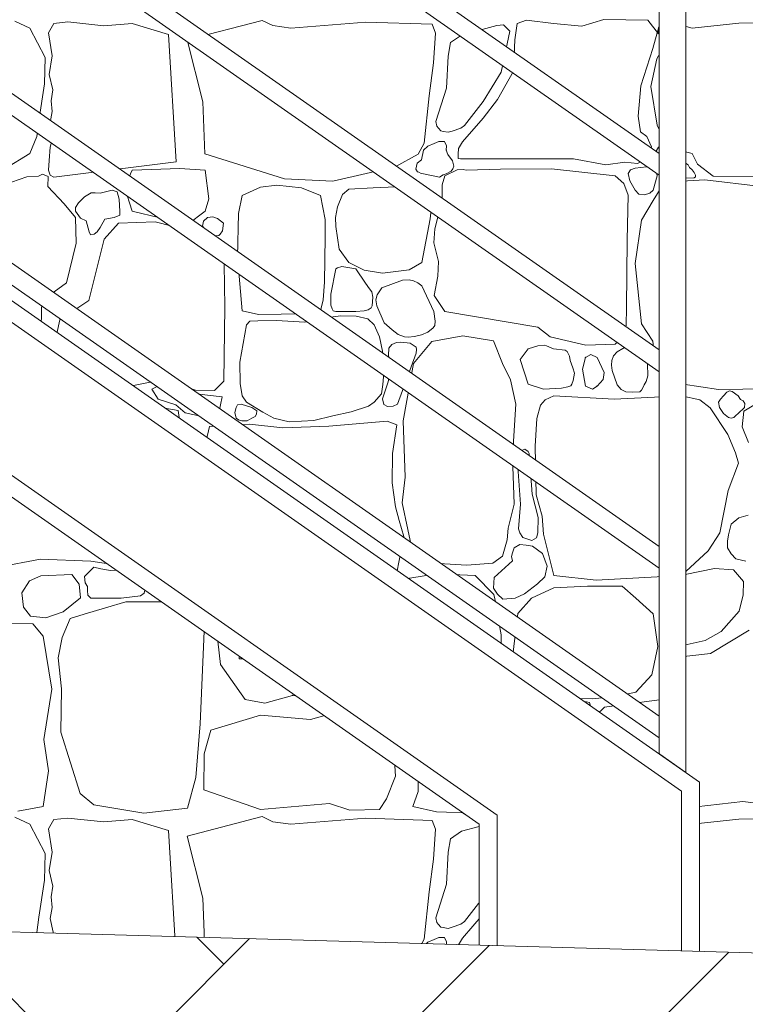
# Model space of a CAD drawing. Header units: centimetres. Extents: x 13236 to 130629, y -361 to 3059.
# Tile 20 of 71: x 76294 to 76376, y -133 to -23. Entities that reach past the tile are written whole.
import ezdxf

# ---------------------------------------------------------------- set-up
doc = ezdxf.new("R2010")
doc.units = ezdxf.units.CM
doc.header["$MEASUREMENT"] = 0
doc.linetypes.add('Wipeout_Contour', pattern=[100, 0, -100])
for name, color, linetype, lineweight in [('0_Nr_pióra__102', 9, 'Continuous', 5), ('0_Nr_pióra__11', 7, 'Continuous', 13), ('0_Nr_pióra__2', 8, 'Continuous', 5), ('0_Nr_pióra__93', 7, 'Continuous', 13), ('_elementy3d_Nr_pióra__102', 9, 'Continuous', 5), ('_elementy3d_Nr_pióra__2', 8, 'Continuous', 5)]:
    doc.layers.add(name, color=color, linetype=linetype, lineweight=lineweight)
doc.layers.add('_elementy3d', color=7, linetype='Continuous')

# ---------------------------------------------------------------- blocks, each defined once
blk = doc.blocks.new('*X471', base_point=(73973.14, 422.67))
at = {"layer": '_elementy3d_Nr_pióra__102', "linetype": 'Continuous'}
for p, q in [((76351.13, -23.11), (76350.09, -23.5)), ((76354.15, -23.5), (76351.13, -23.11)), ((76359.79, -23.03), (76357.32, -23.8)), ((76364.7, -23.11), (76359.79, -23.03)), ((76365.91, -24.67), (76364.7, -23.11)), ((76295.53, -24.02), (76293.87, -23.23)), ((76297.24, -27.29), (76295.53, -24.02)), ((76298.23, -23.48), (76297.63, -24.53)), ((76299.79, -23.32), (76298.23, -23.48)), ((76303.83, -23.75), (76299.79, -23.32)), ((76307, -23.5), (76303.83, -23.75)), ((76311.05, -24.72), (76307, -23.5)), ((76313.14, -25.34), (76321.53, -23.16)), ((76321.53, -23.16), (76322.74, -23.73)), ((76322.74, -23.73), (76324.74, -24.02)), ((76324.74, -24.02), (76333.14, -23.35)), ((76333.14, -23.35), (76340.55, -23.58)), ((76340.55, -23.58), (76340.94, -24.57)), ((76347.81, -23.73), (76343.84, -24.8)), ((76348.55, -23.63), (76347.81, -23.73)), ((76349.25, -24.37), (76348.55, -23.63)), ((76350.09, -23.5), (76349.81, -25.31)), ((76357.32, -23.8), (76354.15, -23.5)), ((76365.27, -26.28), (76365.94, -23.87)), ((76365.94, -23.87), (76365.91, -24.67)), ((76368.34, -23.65), (76366.9, -25.29)), ((76369.68, -24.02), (76368.34, -23.65)), ((76374.9, -23.45), (76369.68, -24.02)), ((76383.87, -23.23), (76374.9, -23.45)), ((76297.63, -24.53), (76298.03, -27.13)), ((76311.91, -38.98), (76311.05, -24.72)), ((76314.9, -32.28), (76313.14, -25.34)), ((76340.94, -24.57), (76340.72, -27.91)), ((76343.84, -24.8), (76342.61, -25.63)), ((76348.28, -28.93), (76349.25, -24.37)), ((76349.81, -25.31), (76349.66, -28.83)), ((76366.9, -25.29), (76365.71, -27.44)), ((76342.61, -25.63), (76342.36, -27.14)), ((76363.91, -30.49), (76365.27, -26.28)), ((76297.16, -30.26), (76297.24, -27.29)), ((76298.03, -27.13), (76297.7, -29.19)), ((76342.36, -27.14), (76342.16, -30.74)), ((76365.71, -27.44), (76365.05, -30.54)), ((76340.72, -27.91), (76340.22, -31.58)), ((76297.7, -29.19), (76298.1, -30.94)), ((76346.27, -32.22), (76348.28, -28.93)), ((76349.66, -28.83), (76347.86, -32)), ((76296.52, -34.4), (76297.16, -30.26)), ((76342.16, -30.74), (76340.96, -34.48)), ((76363.61, -33.88), (76363.91, -30.49)), ((76365.05, -30.54), (76365.74, -34.87)), ((76298.1, -30.94), (76297.91, -32.15)), ((76340.22, -31.58), (76339.66, -36.88)), ((76297.91, -32.15), (76298.02, -33.34)), ((76315.13, -38.09), (76314.9, -32.28)), ((76344.17, -34.92), (76346.27, -32.22)), ((76347.86, -32), (76346.27, -34.08)), ((76298.02, -33.34), (76297.8, -34.58)), ((76346.27, -34.08), (76343.97, -36.75)), ((76363.88, -35.61), (76363.61, -33.88)), ((76296.32, -36.13), (76296.52, -34.4)), ((76297.8, -34.58), (76298.13, -36.1)), ((76340.96, -34.48), (76341.09, -35.01)), ((76341.09, -35.01), (76341.29, -35.22)), ((76341.29, -35.22), (76341.52, -35.52)), ((76342.8, -35.54), (76343.78, -35.2)), ((76343.78, -35.2), (76344.17, -34.92)), ((76365.74, -34.87), (76366.58, -36.61)), ((76295.53, -38.07), (76296.32, -36.13)), ((76298.13, -36.1), (76297.79, -37.34)), ((76341.52, -35.52), (76341.8, -35.57)), ((76341.8, -35.57), (76342.35, -35.68)), ((76342.35, -35.68), (76342.8, -35.54)), ((76364.58, -36.16), (76363.88, -35.61)), ((76365.1, -37.3), (76364.58, -36.16)), ((76297.79, -37.34), (76297.68, -38.85)), ((76339.66, -36.88), (76338.99, -38.12)), ((76340.07, -37.23), (76339.6, -37.67)), ((76340.78, -36.92), (76340.07, -37.23)), ((76341.3, -36.69), (76340.78, -36.92)), ((76341.96, -36.7), (76341.3, -36.69)), ((76342.17, -37.19), (76341.96, -36.7)), ((76342.14, -37.67), (76342.17, -37.19)), ((76343.97, -36.75), (76343.52, -37.51)), ((76364.7, -38.66), (76365.1, -37.3)), ((76365.9, -37.35), (76365.67, -37.72)), ((76366.5, -37.14), (76365.9, -37.35)), ((76367.02, -37.3), (76366.5, -37.14)), ((76366.58, -36.61), (76368.19, -37.67)), ((76368.48, -38.83), (76367.02, -37.3)), ((76292.75, -39.78), (76295.53, -38.07)), ((76324.03, -40.89), (76315.13, -38.09)), ((76338.99, -38.12), (76336.43, -39.53)), ((76339.6, -37.67), (76339.36, -38.75)), ((76342.31, -38.16), (76342.14, -37.67)), ((76342.83, -38.86), (76342.31, -38.16)), ((76343.47, -38.14), (76343.46, -38.62)), ((76343.52, -37.51), (76343.47, -38.14)), ((76365.67, -37.72), (76365.36, -38.96)), ((76368.19, -37.67), (76369.68, -38.07)), ((76369.68, -38.07), (76370.25, -39.23)), ((76297.68, -38.85), (76297.63, -39.92)), ((76298.23, -40.69), (76311.91, -38.98)), ((76336.43, -39.53), (76329.45, -41.15)), ((76338.89, -39.14), (76338.74, -39.8)), ((76339.36, -38.75), (76338.89, -39.14)), ((76342.98, -39.48), (76342.83, -38.86)), ((76342.86, -39.77), (76342.98, -39.48)), ((76343.46, -38.62), (76343.72, -38.66)), ((76343.72, -38.66), (76356.4, -38.64)), ((76356.4, -38.64), (76359.99, -39.33)), ((76359.99, -39.33), (76362.12, -39.03)), ((76362.12, -39.03), (76363.53, -39.18)), ((76363.29, -39.68), (76362.77, -39.88)), ((76364.55, -39.55), (76363.29, -39.68)), ((76363.53, -39.18), (76364.7, -38.66)), ((76365.29, -39.68), (76364.55, -39.55)), ((76365.65, -40.01), (76365.29, -39.68)), ((76365.36, -38.96), (76365.38, -39.26)), ((76365.38, -39.26), (76365.57, -39.43)), ((76365.57, -39.43), (76366.18, -39.8)), ((76368.79, -39.06), (76368.48, -38.83)), ((76369.22, -39.33), (76368.79, -39.06)), ((76369.37, -39.61), (76369.22, -39.33)), ((76369.68, -39.87), (76369.37, -39.61)), ((76370.25, -39.23), (76372.01, -40.59)), ((76295.21, -40.67), (76292.61, -41.56)), ((76296.51, -40.58), (76295.21, -40.67)), ((76296.96, -40.35), (76296.51, -40.58)), ((76297.59, -40.62), (76296.96, -40.35)), ((76297.56, -41.73), (76297.59, -40.62)), ((76297.63, -39.92), (76297.8, -40.48)), ((76297.8, -40.48), (76298.23, -40.69)), ((76307, -39.92), (76306.14, -41.82)), ((76312.33, -39.72), (76307, -39.92)), ((76315.17, -39.92), (76312.33, -39.72)), ((76315.57, -43.14), (76315.17, -39.92)), ((76338.74, -39.8), (76338.94, -40.12)), ((76338.94, -40.12), (76339.07, -40.16)), ((76339.07, -40.16), (76339.34, -40.29)), ((76339.34, -40.29), (76339.6, -40.32)), ((76339.6, -40.32), (76341.38, -40.72)), ((76341.38, -40.72), (76341.78, -40.43)), ((76341.99, -40.57), (76341.7, -41.56)), ((76341.78, -40.43), (76342.14, -40.32)), ((76343.35, -39.88), (76341.99, -40.57)), ((76342.14, -40.32), (76342.69, -40.02)), ((76342.69, -40.02), (76342.86, -39.77)), ((76344.04, -39.84), (76343.35, -39.88)), ((76344.36, -39.9), (76344.04, -39.84)), ((76348.2, -39.8), (76344.36, -39.9)), ((76353.93, -39.78), (76348.2, -39.8)), ((76361.06, -40.57), (76353.93, -39.78)), ((76362.01, -41.41), (76361.06, -40.57)), ((76362.77, -39.88), (76362.5, -40.28)), ((76362.5, -40.28), (76362.67, -41.13)), ((76365.29, -42.15), (76365.75, -40.56)), ((76365.75, -40.56), (76365.65, -40.01)), ((76366.18, -39.8), (76366.57, -40.6)), ((76366.57, -40.6), (76367.12, -40.72)), ((76367.12, -40.72), (76367.46, -40.85)), ((76367.95, -40.82), (76369.89, -40.77)), ((76369.9, -40.19), (76369.68, -39.87)), ((76369.89, -40.77), (76370.03, -40.65)), ((76370.03, -40.46), (76369.9, -40.19)), ((76370.03, -40.65), (76370.03, -40.46)), ((76372.01, -40.59), (76377.21, -40.64)), ((76299.39, -43.69), (76297.56, -41.73)), ((76306.14, -41.82), (76307, -44.52)), ((76321.34, -41.82), (76319.3, -42.77)), ((76323.16, -41.61), (76321.34, -41.82)), ((76325.94, -41.88), (76323.16, -41.61)), ((76329.45, -41.15), (76324.03, -40.89)), ((76328.08, -42.77), (76325.94, -41.88)), ((76333.95, -41.88), (76331.25, -42.06)), ((76336.47, -41.8), (76333.95, -41.88)), ((76339.4, -42.06), (76336.47, -41.8)), ((76341.7, -41.56), (76341.67, -43.28)), ((76362.52, -42.71), (76362.01, -41.41)), ((76362.67, -41.13), (76363.29, -42.15)), ((76366.58, -41.26), (76365.29, -43.32)), ((76371.09, -41.01), (76366.58, -41.26)), ((76367.46, -40.85), (76367.95, -40.82)), ((76377.38, -41.73), (76371.09, -41.01)), ((76301.65, -42.91), (76300.98, -43.59)), ((76302.38, -42.46), (76301.65, -42.91)), ((76302.84, -42.45), (76302.38, -42.46)), ((76303.41, -42.5), (76302.84, -42.45)), ((76304.75, -42.15), (76303.41, -42.5)), ((76305.31, -42.34), (76304.75, -42.15)), ((76305.53, -43.18), (76305.31, -42.34)), ((76319.3, -42.77), (76318.87, -44.78)), ((76328.6, -45.45), (76328.08, -42.77)), ((76330.51, -42.65), (76329.95, -44.01)), ((76331.25, -42.06), (76330.51, -42.65)), ((76340.27, -42.38), (76339.4, -42.06)), ((76340.58, -43.31), (76340.27, -42.38)), ((76362.39, -47.76), (76362.52, -42.71)), ((76363.29, -42.15), (76363.69, -42.62)), ((76363.69, -42.62), (76364.34, -42.68)), ((76364.34, -42.68), (76364.94, -42.49)), ((76364.94, -42.49), (76365.29, -42.15)), ((76300.63, -45.2), (76299.39, -43.69)), ((76300.98, -43.59), (76300.63, -44.1)), ((76305.62, -44.54), (76305.53, -43.18)), ((76315.17, -44.52), (76315.57, -43.14)), ((76329.95, -44.01), (76329.74, -45.21)), ((76340.34, -45.36), (76340.58, -43.31)), ((76341.67, -43.28), (76340.85, -46.49)), ((76365.29, -43.32), (76364.01, -45.5)), ((76300.63, -44.1), (76300.63, -44.52)), ((76300.63, -44.52), (76301.22, -45.28)), ((76300.73, -48.1), (76300.63, -45.2)), ((76304.97, -45.21), (76305.59, -44.95)), ((76305.59, -44.95), (76305.62, -44.54)), ((76307, -44.52), (76313.19, -45.99)), ((76313.19, -45.99), (76315.17, -44.52)), ((76315.4, -45.21), (76316, -45.14)), ((76316, -45.14), (76316.55, -45.33)), ((76318.87, -44.78), (76318.78, -49.64)), ((76301.22, -45.28), (76301.82, -45.58)), ((76301.82, -45.58), (76302.19, -46.81)), ((76303.41, -46.32), (76303.91, -45.39)), ((76305.44, -45.84), (76303.85, -47.63)), ((76303.91, -45.39), (76304.97, -45.21)), ((76309.55, -45.7), (76305.44, -45.84)), ((76313.51, -46.71), (76309.55, -45.7)), ((76314.86, -46.2), (76314.96, -45.61)), ((76315.17, -46.57), (76314.86, -46.2)), ((76314.96, -45.61), (76315.4, -45.21)), ((76316.55, -45.33), (76317.22, -45.84)), ((76317.22, -45.84), (76317.1, -46.7)), ((76328.58, -47.43), (76328.6, -45.45)), ((76329.74, -45.21), (76329.77, -46.23)), ((76329.77, -46.23), (76330.17, -48.75)), ((76339.4, -50.26), (76340.34, -45.36)), ((76364.01, -45.5), (76363.29, -50.38)), ((76302.19, -46.81), (76302.33, -47.14)), ((76302.33, -47.14), (76302.72, -47.09)), ((76302.72, -47.09), (76303.06, -46.82)), ((76303.06, -46.82), (76303.41, -46.32)), ((76316.19, -47.63), (76313.51, -46.71)), ((76315.72, -47.04), (76315.17, -46.57)), ((76316.39, -47.28), (76315.72, -47.04)), ((76316.69, -47.24), (76316.39, -47.28)), ((76316.85, -47.07), (76316.69, -47.24)), ((76317.1, -46.7), (76316.85, -47.07)), ((76340.85, -46.49), (76340.75, -48.05)), ((76299.62, -52.53), (76300.73, -48.1)), ((76303.85, -47.63), (76302.12, -54.51)), ((76316.99, -47.85), (76316.19, -47.63)), ((76317.24, -48.15), (76316.99, -47.85)), ((76317.25, -48.39), (76317.24, -48.15)), ((76317.28, -50.43), (76317.25, -48.39)), ((76328.51, -52.45), (76328.58, -47.43)), ((76340.75, -48.05), (76341.29, -50.15)), ((76362.31, -55.29), (76362.39, -47.76)), ((76330.17, -48.75), (76331.25, -50.26)), ((76317.37, -55.21), (76317.28, -50.43)), ((76318.78, -49.64), (76319.3, -55.66)), ((76330.47, -50.7), (76329.95, -50.85)), ((76332.03, -50.97), (76330.47, -50.7)), ((76331.25, -50.26), (76332.94, -51.12)), ((76337.99, -51.08), (76339.4, -50.26)), ((76341.29, -50.15), (76341.21, -51.79)), ((76363.29, -50.38), (76363.98, -57.14)), ((76329.77, -50.97), (76329.23, -53.81)), ((76329.95, -50.85), (76329.77, -50.97)), ((76333.09, -52.58), (76332.03, -50.97)), ((76332.94, -51.12), (76334.99, -51.44)), ((76334.99, -51.44), (76337.99, -51.08)), ((76341.21, -51.79), (76340.77, -53.94)), ((76296.87, -54.56), (76299.62, -52.53)), ((76328.36, -54.45), (76328.51, -52.45)), ((76333.55, -53.22), (76333.09, -52.58)), ((76337.23, -52.23), (76334.93, -53.08)), ((76337.99, -52.2), (76337.23, -52.23)), ((76338.47, -52.32), (76337.99, -52.2)), ((76338.97, -52.54), (76338.47, -52.32)), ((76339.39, -52.88), (76338.97, -52.54)), ((76340.74, -55.74), (76339.39, -52.88)), ((76329.23, -53.81), (76329.22, -55.03)), ((76333.82, -53.54), (76333.55, -53.22)), ((76333.91, -54.14), (76333.82, -53.54)), ((76334.4, -53.88), (76334.27, -54.43)), ((76334.93, -53.08), (76334.4, -53.88)), ((76340.77, -53.94), (76341.99, -55.73)), ((76296.77, -58.75), (76296.87, -54.56)), ((76302.12, -54.51), (76298.9, -56.67)), ((76328.08, -55.66), (76328.36, -54.45)), ((76329.22, -55.03), (76329.37, -55.45)), ((76333.72, -55.32), (76333.84, -55.12)), ((76333.84, -55.12), (76333.91, -54.14)), ((76334.27, -54.43), (76334.37, -55.09)), ((76334.37, -55.09), (76335.2, -57.01)), ((76317.23, -63.55), (76317.37, -55.21)), ((76319.3, -55.66), (76321.13, -56.06)), ((76321.13, -56.06), (76323.67, -56.03)), ((76323.67, -56.03), (76326.09, -56.02)), ((76326.09, -56.02), (76328.08, -55.66)), ((76330.35, -56.22), (76328.32, -56.5)), ((76329.37, -55.45), (76329.47, -55.68)), ((76329.47, -55.68), (76329.77, -55.74)), ((76329.77, -55.74), (76332.03, -55.74)), ((76332.06, -56.25), (76330.35, -56.22)), ((76332.03, -55.74), (76332.96, -55.66)), ((76332.96, -55.66), (76333.39, -55.55)), ((76333.39, -55.55), (76333.72, -55.32)), ((76340.91, -56.83), (76340.74, -55.74)), ((76341.99, -55.73), (76352.39, -57.5)), ((76362.27, -57.31), (76362.31, -55.29)), ((76298.9, -56.67), (76297.49, -62.98)), ((76319.78, -57.23), (76319.05, -61.41)), ((76320.15, -56.81), (76319.78, -57.23)), ((76321.05, -56.78), (76320.15, -56.81)), ((76323.14, -56.75), (76321.05, -56.78)), ((76326.32, -56.94), (76323.14, -56.75)), ((76328.32, -56.5), (76326.32, -56.94)), ((76333.38, -56.55), (76332.06, -56.25)), ((76334.09, -57.23), (76333.38, -56.55)), ((76334.68, -58.59), (76334.09, -57.23)), ((76335.2, -57.01), (76336.08, -57.78)), ((76340.67, -57.56), (76340.85, -57.3)), ((76340.85, -57.3), (76340.91, -56.83)), ((76361.66, -58.88), (76362.27, -57.31)), ((76363.98, -57.14), (76365.27, -59.05)), ((76336.08, -57.78), (76336.77, -58.32)), ((76336.77, -58.32), (76337.46, -58.57)), ((76338.6, -58.54), (76339.36, -58.36)), ((76339.36, -58.36), (76340.07, -58.05)), ((76340.07, -58.05), (76340.67, -57.56)), ((76352.39, -57.5), (76353.76, -58.59)), ((76295.21, -64.3), (76296.77, -58.75)), ((76335.02, -60.19), (76334.68, -58.59)), ((76336.04, -59.43), (76335.73, -59.86)), ((76336.57, -59.22), (76336.04, -59.43)), ((76337.04, -59.16), (76336.57, -59.22)), ((76338.1, -59.27), (76337.04, -59.16)), ((76337.46, -58.57), (76337.88, -58.6)), ((76337.88, -58.6), (76338.6, -58.54)), ((76338.78, -59.72), (76338.1, -59.27)), ((76340.53, -59.12), (76338.47, -61.55)), ((76343.99, -58.48), (76340.53, -59.12)), ((76347.41, -59.02), (76343.99, -58.48)), ((76348.43, -61.55), (76347.41, -59.02)), ((76353.18, -59.52), (76352.38, -59.57)), ((76353.35, -59.59), (76353.18, -59.52)), ((76353.76, -58.59), (76355.54, -59)), ((76355.54, -59), (76357.75, -59.5)), ((76357.75, -59.5), (76361.06, -59.39)), ((76361.06, -59.39), (76361.66, -58.88)), ((76362.53, -59.51), (76361.26, -60.26)), ((76363.4, -59.32), (76362.53, -59.51)), ((76364.02, -59.4), (76363.4, -59.32)), ((76364.28, -60.01), (76364.02, -59.4)), ((76365.27, -59.05), (76365.52, -61.55)), ((76335.21, -61.71), (76335.02, -60.19)), ((76335.73, -59.86), (76335.66, -60.63)), ((76335.66, -60.63), (76335.89, -62.03)), ((76336.69, -66.13), (76338.76, -60.42)), ((76338.76, -60.42), (76338.8, -60)), ((76338.8, -60), (76338.78, -59.72)), ((76351.32, -59.94), (76350.41, -61.1)), ((76352.38, -59.57), (76351.32, -59.94)), ((76354.15, -59.94), (76353.35, -59.59)), ((76355.44, -60.09), (76354.15, -59.94)), ((76355.68, -60.21), (76355.44, -60.09)), ((76355.92, -60.76), (76355.68, -60.21)), ((76358.32, -60.55), (76357.71, -60.88)), ((76359.03, -60.88), (76358.32, -60.55)), ((76361.26, -60.26), (76360.85, -60.69)), ((76364.46, -60.47), (76364.28, -60.01)), ((76364.67, -61.6), (76364.46, -60.47)), ((76319.05, -61.41), (76319.08, -63.79)), ((76335.05, -63.93), (76335.21, -61.71)), ((76338.47, -61.55), (76337.31, -67.99)), ((76349.34, -63.4), (76348.43, -61.55)), ((76350.41, -61.1), (76351.32, -63.87)), ((76356.01, -61.22), (76355.92, -60.76)), ((76356.32, -62.04), (76356.01, -61.22)), ((76357.71, -60.88), (76357.39, -62.19)), ((76359.82, -62.56), (76359.03, -60.88)), ((76360.69, -61.22), (76360.62, -61.75)), ((76360.85, -60.69), (76360.69, -61.22)), ((76364.72, -62.94), (76364.67, -61.6)), ((76365.52, -61.55), (76366.68, -63.58)), ((76335.78, -62.78), (76335.62, -63.63)), ((76335.89, -62.03), (76335.78, -62.78)), ((76356.48, -62.64), (76356.32, -62.04)), ((76356.35, -63.48), (76356.48, -62.64)), ((76357.39, -62.19), (76357.71, -64.1)), ((76359.7, -63.35), (76359.82, -62.56)), ((76360.62, -61.75), (76360.71, -62.34)), ((76360.71, -62.34), (76361.26, -63.97)), ((76297.49, -62.98), (76297.86, -64.59)), ((76300.58, -65.34), (76310.49, -63.35)), ((76310.4, -63.83), (76309.19, -64.45)), ((76312.87, -64.77), (76310.4, -63.83)), ((76310.49, -63.35), (76314.06, -64.54)), ((76316.19, -64.59), (76317.23, -63.55)), ((76319.08, -63.79), (76319.28, -65.18)), ((76334.89, -64.97), (76335.05, -63.93)), ((76335.62, -63.63), (76335.01, -65.52)), ((76349.91, -66.13), (76349.34, -63.4)), ((76351.32, -63.87), (76353.01, -64.44)), ((76356.1, -64.06), (76356.2, -63.87)), ((76356.2, -63.87), (76356.35, -63.48)), ((76359.03, -64.1), (76359.7, -63.35)), ((76364.28, -63.97), (76364.5, -63.59)), ((76364.5, -63.59), (76364.72, -62.94)), ((76366.68, -63.58), (76372.6, -64.49)), ((76282.6, -64.49), (76295.21, -64.3)), ((76297.86, -64.59), (76300.58, -65.34)), ((76305.31, -65.36), (76306.22, -64.62)), ((76306.22, -64.62), (76307.81, -64.56)), ((76307.81, -64.56), (76308.22, -65.45)), ((76309.19, -64.45), (76309.9, -65.57)), ((76315.4, -65.12), (76312.87, -64.77)), ((76314.06, -64.54), (76316.19, -64.59)), ((76334.09, -65.88), (76334.89, -64.97)), ((76353.01, -64.44), (76355.04, -64.32)), ((76355.04, -64.32), (76355.75, -64.19)), ((76355.75, -64.19), (76356.1, -64.06)), ((76357.71, -64.1), (76358.5, -64.43)), ((76358.5, -64.43), (76359.03, -64.1)), ((76361.26, -63.97), (76361.72, -64.47)), ((76361.72, -64.47), (76362.24, -64.75)), ((76362.24, -64.75), (76362.99, -64.76)), ((76362.99, -64.76), (76363.81, -64.74)), ((76363.81, -64.74), (76363.98, -64.54)), ((76363.98, -64.54), (76364.15, -64.3)), ((76364.15, -64.3), (76364.28, -63.97)), ((76372.6, -64.49), (76385.21, -64.3)), ((76373.53, -64.76), (76373.19, -65.19)), ((76373.84, -64.63), (76373.53, -64.76)), ((76374.16, -64.69), (76373.84, -64.63)), ((76374.8, -65.19), (76374.16, -64.69)), ((76304.15, -65.73), (76293.23, -65.19)), ((76307.64, -66.05), (76304.15, -65.73)), ((76305.45, -65.68), (76305.31, -65.36)), ((76307.25, -65.83), (76305.45, -65.68)), ((76308.22, -65.45), (76307.25, -65.83)), ((76312.12, -66.84), (76307.64, -66.05)), ((76309.9, -65.57), (76311.87, -66.21)), ((76317.05, -65.3), (76315.4, -65.12)), ((76316.67, -67.1), (76317.05, -65.3)), ((76319.2, -66.12), (76318.79, -66.18)), ((76320.37, -66.49), (76319.2, -66.12)), ((76319.28, -65.18), (76319.78, -65.88)), ((76319.78, -65.88), (76321.61, -67.03)), ((76333.43, -66.35), (76334.09, -65.88)), ((76335.01, -65.52), (76335.15, -66.15)), ((76336.19, -66.35), (76336.69, -66.13)), ((76349.54, -72.05), (76349.91, -66.13)), ((76353.21, -65.63), (76352.69, -66.23)), ((76354.2, -65.19), (76353.21, -65.63)), ((76360.93, -65.56), (76354.2, -65.19)), ((76368.48, -65.19), (76360.93, -65.56)), ((76370.54, -65.63), (76368.48, -65.19)), ((76371.68, -66.53), (76370.54, -65.63)), ((76372.83, -65.55), (76372.62, -65.88)), ((76372.62, -65.88), (76372.74, -66.51)), ((76373.19, -65.19), (76372.83, -65.55)), ((76375.08, -65.58), (76374.8, -65.19)), ((76375.37, -65.73), (76375.08, -65.58)), ((76375.56, -66.05), (76375.37, -65.73)), ((76377.11, -65.91), (76375.45, -66.9)), ((76375.51, -66.48), (76375.56, -66.05)), ((76311.87, -66.21), (76312.9, -67.1)), ((76313.01, -72.67), (76312.12, -66.84)), ((76312.9, -67.1), (76315.49, -67.63)), ((76315.49, -67.63), (76316.67, -67.1)), ((76318.62, -66.49), (76318.46, -67.04)), ((76318.46, -67.04), (76318.62, -67.7)), ((76318.79, -66.18), (76318.62, -66.49)), ((76320.93, -66.85), (76320.37, -66.49)), ((76320.74, -67.49), (76320.9, -67.22)), ((76320.9, -67.22), (76320.93, -66.85)), ((76321.61, -67.03), (76322.84, -67.7)), ((76329.43, -67.43), (76331.48, -66.98)), ((76331.48, -66.98), (76333.43, -66.35)), ((76335.15, -66.15), (76335.57, -66.38)), ((76335.57, -66.38), (76336.19, -66.35)), ((76352.69, -66.23), (76352.27, -67.71)), ((76373.64, -69.52), (76371.68, -66.53)), ((76372.74, -66.51), (76373.19, -67.17)), ((76373.19, -67.17), (76373.75, -67.61)), ((76374.54, -67.39), (76374.8, -67.17)), ((76374.8, -67.17), (76375.51, -66.48)), ((76375.45, -66.9), (76375.27, -68.66)), ((76318.62, -67.7), (76318.87, -67.88)), ((76318.87, -67.88), (76319.27, -67.97)), ((76319.27, -67.97), (76319.86, -68)), ((76319.86, -68), (76320.37, -67.7)), ((76320.37, -67.7), (76320.74, -67.49)), ((76322.84, -67.7), (76324.54, -68.1)), ((76324.54, -68.1), (76327.33, -67.94)), ((76327.33, -67.94), (76329.43, -67.43)), ((76335.53, -68.04), (76329.01, -68.6)), ((76336.62, -68.45), (76335.53, -68.04)), ((76337.31, -67.99), (76337.55, -74.3)), ((76352.27, -67.71), (76352.09, -70.83)), ((76373.75, -67.61), (76374.04, -67.69)), ((76374.04, -67.69), (76374.33, -67.61)), ((76374.33, -67.61), (76374.54, -67.39)), ((76315.65, -68.63), (76314.48, -73.6)), ((76320.13, -68.35), (76315.65, -68.63)), ((76323.86, -68.77), (76320.13, -68.35)), ((76329.01, -68.6), (76323.86, -68.77)), ((76336.12, -71.66), (76336.62, -68.45)), ((76375.27, -68.66), (76375.98, -70.41)), ((76374.51, -71.55), (76373.64, -69.52)), ((76336.07, -74.91), (76336.12, -71.66)), ((76350.36, -71.66), (76350.18, -73.67)), ((76350.55, -71.3), (76350.36, -71.66)), ((76350.94, -71.16), (76350.55, -71.3)), ((76351.32, -71.41), (76350.94, -71.16)), ((76351.42, -71.66), (76351.32, -71.41)), ((76351.74, -76.19), (76351.42, -71.66)), ((76352.09, -70.83), (76352.22, -76.26)), ((76374.85, -72.74), (76374.51, -71.55)), ((76312.54, -84.83), (76313.01, -72.67)), ((76349.74, -77.3), (76349.54, -72.05)), ((76373.71, -75.79), (76374.85, -72.74)), ((76314.48, -73.6), (76314.09, -81.74)), ((76350.18, -73.67), (76350.45, -77.32)), ((76336.45, -77.62), (76336.07, -74.91)), ((76337.55, -74.3), (76337.21, -77.15)), ((76372.77, -80.54), (76373.71, -75.79)), ((76337.21, -77.15), (76338.47, -83.14)), ((76352.42, -78.8), (76351.74, -76.19)), ((76352.22, -76.26), (76352.88, -78.64)), ((76336.87, -79.14), (76336.45, -77.62)), ((76349.07, -80), (76349.74, -77.3)), ((76350.45, -77.32), (76350.23, -80.08)), ((76337.4, -80.94), (76336.87, -79.14)), ((76352.4, -80.54), (76352.42, -78.8)), ((76352.88, -78.64), (76353.01, -80.69)), ((76374.9, -78.84), (76374.02, -79.56)), ((76375.92, -78.55), (76374.9, -78.84)), ((76348.95, -81.29), (76349.07, -80)), ((76350.23, -80.08), (76350.36, -80.54)), ((76374.02, -79.56), (76373.74, -80.73)), ((76336.62, -84.98), (76337.4, -80.94)), ((76348.43, -83.14), (76348.95, -81.29)), ((76350.36, -80.54), (76350.73, -81.06)), ((76350.73, -81.06), (76351.72, -81.37)), ((76351.72, -81.37), (76352.23, -81.1)), ((76352.23, -81.1), (76352.4, -80.54)), ((76353.01, -80.69), (76354.2, -85.32)), ((76371.44, -82.55), (76372.77, -80.54)), ((76373.63, -81.45), (76373.62, -82.2)), ((76373.74, -80.73), (76373.63, -81.45)), ((76314.09, -81.74), (76314.69, -86.64)), ((76349.76, -82.21), (76349.57, -82.75)), ((76350.36, -81.82), (76349.76, -82.21)), ((76351.1, -81.91), (76350.36, -81.82)), ((76351.8, -82.02), (76351.1, -81.91)), ((76352.9, -82.85), (76351.8, -82.02)), ((76368.48, -85.32), (76371.44, -82.55)), ((76373.62, -82.2), (76374.02, -82.87)), ((76291.07, -84.53), (76296.72, -83.49)), ((76296.72, -83.49), (76302.34, -83.69)), ((76302.34, -83.69), (76308.56, -84.63)), ((76338.47, -83.14), (76340.7, -83.91)), ((76347.34, -83.91), (76348.43, -83.14)), ((76349.57, -83.67), (76347.5, -85.51)), ((76349.57, -82.75), (76349.44, -83.17)), ((76349.44, -83.17), (76349.57, -83.67)), ((76353.44, -84.25), (76352.9, -82.85)), ((76374.02, -82.87), (76374.55, -83.43)), ((76374.55, -83.43), (76375.66, -83.71)), ((76302.34, -84.7), (76301.65, -85.42)), ((76302.69, -84.37), (76302.34, -84.7)), ((76303.48, -84.55), (76302.69, -84.37)), ((76304.55, -84.73), (76303.48, -84.55)), ((76305.76, -84.7), (76304.55, -84.73)), ((76307.13, -85.07), (76305.76, -84.7)), ((76308.56, -84.63), (76312.54, -84.83)), ((76312.08, -85.39), (76313.38, -84.85)), ((76313.38, -84.85), (76314.83, -85.57)), ((76340.7, -83.91), (76344.46, -84.14)), ((76344.46, -84.14), (76347.34, -83.91)), ((76353.16, -85.46), (76353.44, -84.25)), ((76372.18, -84.51), (76368.88, -85.2)), ((76374.28, -84.68), (76372.18, -84.51)), ((76375.4, -85.97), (76374.28, -84.68)), ((76295.48, -85.89), (76294.65, -87.23)), ((76296.77, -85.35), (76295.48, -85.89)), ((76300.23, -85.2), (76296.77, -85.35)), ((76301.05, -86.27), (76300.23, -85.2)), ((76301.65, -85.42), (76301.71, -86.13)), ((76307.72, -85.39), (76307.13, -85.07)), ((76308.28, -85.67), (76307.72, -85.39)), ((76308.49, -85.9), (76308.28, -85.67)), ((76308.49, -86.41), (76308.49, -85.9)), ((76309.19, -86.73), (76309.66, -85.76)), ((76309.66, -85.76), (76312.08, -85.39)), ((76314.83, -85.57), (76315.3, -87.06)), ((76334.05, -86.01), (76335.87, -85.58)), ((76335.87, -85.58), (76336.62, -84.98)), ((76336.16, -88.07), (76338.05, -85.6)), ((76338.05, -85.6), (76341.05, -85.13)), ((76341.05, -85.13), (76345.36, -85.32)), ((76345.36, -85.32), (76347.45, -87.43)), ((76347.5, -85.51), (76347.44, -86.73)), ((76352.36, -86.23), (76353.16, -85.46)), ((76354.2, -85.32), (76358.93, -85.82)), ((76358.93, -85.82), (76368.48, -85.32)), ((76368.88, -85.2), (76366.83, -86.02)), ((76375.37, -87.45), (76375.4, -85.97)), ((76301.19, -87.82), (76301.05, -86.27)), ((76301.71, -86.13), (76301.99, -86.55)), ((76301.99, -86.55), (76301.98, -86.98)), ((76301.98, -86.98), (76302.04, -87.49)), ((76308.33, -87.29), (76308.44, -86.81)), ((76308.44, -86.81), (76308.49, -86.41)), ((76310.24, -87.16), (76309.19, -86.73)), ((76315.3, -87.06), (76314.18, -87.81)), ((76314.69, -86.64), (76323.56, -86.2)), ((76322.54, -87.03), (76319.63, -87.19)), ((76324.72, -87.62), (76322.54, -87.03)), ((76323.56, -86.2), (76327.77, -86.51)), ((76325.46, -86.85), (76325.4, -87.24)), ((76325.64, -86.65), (76325.46, -86.85)), ((76326, -86.61), (76325.64, -86.65)), ((76326.25, -86.66), (76326, -86.61)), ((76326.45, -86.75), (76326.25, -86.66)), ((76326.56, -86.87), (76326.45, -86.75)), ((76327.2, -86.93), (76326.56, -86.87)), ((76329.19, -86.92), (76327.2, -86.93)), ((76327.77, -86.51), (76331.55, -86.51)), ((76330.47, -87.04), (76329.19, -86.92)), ((76330.97, -87.12), (76330.47, -87.04)), ((76331.55, -86.51), (76334.05, -86.01)), ((76331.94, -86.92), (76331.91, -87.29)), ((76332.12, -86.74), (76331.94, -86.92)), ((76332.34, -86.76), (76332.12, -86.74)), ((76333.14, -86.71), (76332.34, -86.76)), ((76334.26, -86.65), (76333.14, -86.71)), ((76334.99, -86.72), (76334.26, -86.65)), ((76335.53, -86.92), (76334.99, -86.72)), ((76335.78, -86.95), (76335.53, -86.92)), ((76335.9, -87.22), (76335.78, -86.95)), ((76347.44, -86.73), (76347.87, -87.39)), ((76350.89, -87.36), (76352.36, -86.23)), ((76354.2, -86.69), (76351.67, -87.85)), ((76357.96, -86.49), (76354.2, -86.69)), ((76361.83, -86.51), (76357.96, -86.49)), ((76363.36, -87.85), (76361.83, -86.51)), ((76366.83, -86.02), (76366.46, -87.81)), ((76294.65, -87.23), (76294.81, -88.84)), ((76299.27, -89.36), (76301.19, -87.82)), ((76302.04, -87.49), (76302.34, -87.83)), ((76302.34, -87.83), (76305.76, -87.83)), ((76305.76, -87.83), (76307.93, -87.56)), ((76307.93, -87.56), (76308.33, -87.29)), ((76311.76, -88.1), (76310.24, -87.16)), ((76314.18, -87.81), (76311.76, -88.1)), ((76319.63, -87.19), (76316.3, -90.36)), ((76326.44, -88.5), (76324.72, -87.62)), ((76325.4, -87.24), (76325.56, -87.62)), ((76325.56, -87.62), (76326.64, -88.07)), ((76326.64, -88.07), (76328.14, -88.56)), ((76331.43, -87.34), (76330.97, -87.12)), ((76331.61, -87.5), (76331.43, -87.34)), ((76331.72, -87.72), (76331.61, -87.5)), ((76331.67, -88.24), (76331.7, -87.98)), ((76331.7, -87.98), (76331.72, -87.72)), ((76331.91, -87.29), (76332.03, -87.9)), ((76332.03, -87.9), (76331.96, -88.8)), ((76335.7, -89.11), (76335.86, -88.12)), ((76335.78, -89.85), (76336.16, -88.07)), ((76335.86, -88.12), (76335.9, -87.22)), ((76347.45, -87.43), (76348.09, -90.17)), ((76347.87, -87.39), (76348.46, -87.96)), ((76348.46, -87.96), (76349.84, -87.85)), ((76349.84, -87.85), (76350.89, -87.36)), ((76351.67, -87.85), (76350.16, -89.56)), ((76365.29, -89.58), (76363.36, -87.85)), ((76366.46, -87.81), (76366.66, -89.31)), ((76374.94, -89.29), (76375.37, -87.45)), ((76294.81, -88.84), (76295.6, -89.86)), ((76304, -88.94), (76301.6, -89.63)), ((76306.28, -88.25), (76304, -88.94)), ((76308.58, -88.25), (76306.28, -88.25)), ((76310.88, -88.25), (76308.58, -88.25)), ((76315.14, -88.95), (76310.88, -88.25)), ((76314.58, -101.91), (76315.14, -88.95)), ((76328.44, -89.19), (76326.44, -88.5)), ((76328.14, -88.56), (76329.05, -88.8)), ((76329.54, -89.52), (76328.44, -89.19)), ((76329.05, -88.8), (76329.62, -88.9)), ((76329.62, -88.9), (76330.08, -89.05)), ((76330.08, -89.05), (76330.83, -89.12)), ((76330.83, -89.12), (76331.17, -89.09)), ((76331.17, -89.09), (76331.43, -88.96)), ((76331.43, -88.96), (76331.55, -88.8)), ((76331.68, -89.14), (76331.52, -89.54)), ((76331.55, -88.8), (76331.61, -88.58)), ((76331.61, -88.58), (76331.67, -88.24)), ((76331.96, -88.8), (76331.68, -89.14)), ((76335.46, -89.61), (76335.7, -89.11)), ((76372.9, -91.57), (76374.94, -89.29)), ((76295.6, -89.86), (76297.31, -90.03)), ((76297.31, -90.03), (76299.27, -89.36)), ((76300.06, -90.1), (76299.15, -92.25)), ((76301.6, -89.63), (76300.06, -90.1)), ((76316.3, -90.36), (76316.89, -95.27)), ((76330.72, -89.84), (76329.54, -89.52)), ((76331.23, -89.94), (76330.72, -89.84)), ((76331.63, -90.26), (76331.23, -89.94)), ((76331.52, -89.54), (76331.6, -89.96)), ((76331.6, -89.96), (76331.94, -90.26)), ((76331.94, -92.1), (76331.63, -90.26)), ((76331.94, -90.26), (76332.38, -90.39)), ((76332.38, -90.39), (76333.08, -90.46)), ((76334.01, -90.45), (76334.62, -90.26)), ((76334.62, -90.26), (76335.46, -89.61)), ((76335.01, -92), (76335.37, -90.17)), ((76335.37, -90.17), (76335.48, -89.88)), ((76335.48, -89.88), (76335.78, -89.85)), ((76348.09, -90.17), (76348.04, -90.54)), ((76350.16, -89.56), (76349.57, -94.49)), ((76365.81, -93.27), (76365.29, -89.58)), ((76366.66, -89.31), (76367.89, -90.53)), ((76295.88, -90.72), (76292.78, -90.67)), ((76297.01, -92.1), (76295.88, -90.72)), ((76333.08, -90.46), (76334.01, -90.45)), ((76348.04, -90.54), (76348.28, -91.95)), ((76367.89, -90.53), (76367.27, -91.99)), ((76376.04, -91.42), (76371.71, -94.04)), ((76297.98, -98.01), (76297.01, -92.1)), ((76299.15, -92.25), (76298.7, -94.51)), ((76332.34, -94.31), (76331.94, -92.1)), ((76334.56, -94.2), (76335.01, -92)), ((76348.28, -91.95), (76348.3, -93.44)), ((76367.27, -91.99), (76367.3, -93.03)), ((76368.09, -93.25), (76371.11, -92.58)), ((76371.11, -92.58), (76372.9, -91.57)), ((76348.3, -93.44), (76347.84, -96.53)), ((76365.14, -96.42), (76365.81, -93.27)), ((76367.3, -93.03), (76368.09, -93.25)), ((76298.7, -94.51), (76299.09, -97.99)), ((76332.34, -97.2), (76332.34, -94.31)), ((76334.48, -97.08), (76334.56, -94.2)), ((76349.57, -94.49), (76350.09, -97.14)), ((76368.09, -94.46), (76366.93, -95.65)), ((76371.71, -94.04), (76368.09, -94.46)), ((76316.89, -95.27), (76319.63, -99.19)), ((76366.93, -95.65), (76367.1, -97.58)), ((76347.84, -96.53), (76347.13, -99.42)), ((76363.36, -98.35), (76365.14, -96.42)), ((76297.11, -103.65), (76297.98, -98.01)), ((76299.09, -97.99), (76299, -102.83)), ((76332.13, -98.36), (76332.34, -97.2)), ((76334.65, -98.25), (76334.48, -97.08)), ((76348.23, -97.96), (76348, -98.37)), ((76348.62, -97.6), (76348.23, -97.96)), ((76349.29, -97.45), (76348.62, -97.6)), ((76349.95, -97.6), (76349.29, -97.45)), ((76350.09, -97.96), (76349.95, -97.6)), ((76350.09, -97.14), (76351.67, -98.35)), ((76350.24, -98.34), (76350.09, -97.96)), ((76367.1, -97.58), (76366.53, -99.14)), ((76319.63, -99.19), (76321.85, -99.61)), ((76321.85, -99.61), (76324.94, -98.73)), ((76324.94, -98.73), (76328.13, -99.09)), ((76328.13, -99.09), (76328.93, -99.23)), ((76331.43, -99.33), (76331.63, -99.19)), ((76331.63, -99.19), (76331.88, -98.99)), ((76331.88, -98.99), (76332.13, -98.36)), ((76334.88, -98.89), (76334.65, -98.25)), ((76335.13, -99.09), (76334.88, -98.89)), ((76335.33, -99.23), (76335.13, -99.09)), ((76335.84, -99.19), (76335.33, -99.23)), ((76337.83, -99.21), (76335.84, -99.19)), ((76338.63, -99.08), (76337.83, -99.21)), ((76341.83, -98.82), (76338.63, -99.08)), ((76347.13, -99.42), (76341.83, -98.82)), ((76348, -98.37), (76347.95, -99)), ((76347.95, -99), (76348.04, -99.49)), ((76350.18, -99.38), (76350.26, -98.87)), ((76350.26, -98.87), (76350.24, -98.34)), ((76351.67, -98.35), (76354.37, -99)), ((76354.37, -99), (76358.56, -99.12)), ((76358.56, -99.12), (76361.5, -98.77)), ((76366.53, -99.14), (76359.84, -100.06)), ((76361.5, -98.77), (76363.36, -98.35)), ((76328.93, -99.23), (76330.92, -99.27)), ((76330.92, -99.27), (76331.43, -99.33)), ((76338.4, -100.51), (76342.14, -99.91)), ((76342.14, -99.91), (76347.49, -100.95)), ((76347.49, -100.95), (76351.42, -100.14)), ((76348.04, -99.49), (76348.23, -99.71)), ((76348.23, -99.71), (76348.76, -99.9)), ((76348.76, -99.9), (76349.39, -99.9)), ((76349.39, -99.9), (76349.79, -99.86)), ((76349.79, -99.86), (76350.09, -99.71)), ((76350.09, -99.71), (76350.18, -99.38)), ((76351.42, -100.14), (76354.47, -100.51)), ((76356.38, -99.49), (76356.15, -99.84)), ((76356.15, -99.84), (76356.18, -100.5)), ((76356.92, -99.53), (76356.38, -99.49)), ((76357.42, -99.43), (76356.92, -99.53)), ((76357.84, -99.44), (76357.42, -99.43)), ((76357.66, -101.4), (76358.24, -100.11)), ((76357.97, -99.49), (76357.84, -99.44)), ((76359.84, -100.06), (76357.96, -101.89)), ((76358.17, -99.52), (76357.97, -99.49)), ((76358.23, -99.77), (76358.17, -99.52)), ((76358.24, -100.11), (76358.23, -99.77)), ((76321.35, -100.95), (76315.8, -102.61)), ((76326.95, -101.42), (76321.35, -100.95)), ((76329.9, -100.61), (76326.95, -101.42)), ((76334.66, -100.95), (76329.9, -100.61)), ((76336.14, -102.44), (76334.66, -100.95)), ((76337.48, -103.78), (76338.4, -100.51)), ((76354.47, -100.51), (76355.93, -101.18)), ((76355.93, -101.18), (76356.58, -103.08)), ((76356.18, -100.5), (76356.23, -101.03)), ((76356.23, -101.03), (76356.38, -101.4)), ((76356.38, -101.4), (76356.65, -101.59)), ((76357.44, -101.62), (76357.66, -101.4)), ((76314.11, -107.93), (76314.58, -101.91)), ((76336.46, -107.76), (76336.14, -102.44)), ((76356.65, -101.59), (76357.06, -101.67)), ((76357.06, -101.67), (76357.44, -101.62)), ((76357.96, -101.89), (76358.19, -107.19)), ((76299, -102.83), (76301.15, -109.7)), ((76315.8, -102.61), (76315.05, -105.26)), ((76356.58, -103.08), (76356.25, -107.24)), ((76297.63, -107.19), (76297.11, -103.65)), ((76338.47, -106.18), (76337.48, -103.78)), ((76315.05, -105.26), (76315, -109.29)), ((76338.99, -107.94), (76338.47, -106.18)), ((76297.01, -111.18), (76297.63, -107.19)), ((76313.17, -111.34), (76314.11, -107.93)), ((76335.45, -110.31), (76336.46, -107.76)), ((76339.01, -109.47), (76338.99, -107.94)), ((76356.25, -107.24), (76354.47, -111.18)), ((76358.19, -107.19), (76357.19, -110.02)), ((76301.15, -109.7), (76302.69, -110.98)), ((76315, -109.29), (76321.35, -111.5)), ((76338.4, -111.18), (76339.01, -109.47)), ((76357.19, -110.02), (76357.96, -111.18)), ((76294.19, -111.68), (76297.01, -111.18)), ((76302.69, -110.98), (76308.28, -111.92)), ((76308.28, -111.92), (76313.17, -111.34)), ((76321.35, -111.5), (76329.06, -110.83)), ((76329.06, -110.83), (76331.36, -111.58)), ((76334.66, -111.5), (76335.45, -110.31)), ((76341.05, -111.75), (76338.4, -111.18)), ((76354.47, -111.18), (76351.47, -112.17)), ((76357.96, -111.18), (76362.4, -110.86)), ((76362.4, -110.86), (76367.5, -111.5)), ((76367.5, -111.5), (76375.32, -110.61)), ((76375.32, -110.61), (76384.19, -111.68)), ((76295.53, -113.16), (76293.87, -112.37)), ((76313.14, -114.48), (76321.53, -112.3)), ((76321.53, -112.3), (76322.74, -112.87)), ((76331.36, -111.58), (76334.66, -111.5)), ((76345.48, -111.92), (76341.05, -111.75)), ((76351.47, -112.17), (76345.48, -111.92)), ((76351.13, -112.25), (76350.09, -112.64)), ((76354.15, -112.64), (76351.13, -112.25)), ((76359.79, -112.17), (76357.32, -112.94)), ((76364.7, -112.25), (76359.79, -112.17)), ((76365.91, -113.81), (76364.7, -112.25)), ((76383.87, -112.37), (76374.9, -112.59)), ((76297.24, -116.43), (76295.53, -113.16)), ((76298.23, -112.62), (76297.63, -113.67)), ((76299.79, -112.46), (76298.23, -112.62)), ((76303.83, -112.89), (76299.79, -112.46)), ((76307, -112.64), (76303.83, -112.89)), ((76311.05, -113.86), (76307, -112.64)), ((76322.74, -112.87), (76324.74, -113.16)), ((76324.74, -113.16), (76333.14, -112.49)), ((76333.14, -112.49), (76340.55, -112.72)), ((76340.55, -112.72), (76340.94, -113.71)), ((76347.81, -112.87), (76343.84, -113.94)), ((76348.55, -112.77), (76347.81, -112.87)), ((76348.28, -118.07), (76349.25, -113.51)), ((76349.25, -113.51), (76348.55, -112.77)), ((76350.09, -112.64), (76349.81, -114.45)), ((76357.32, -112.94), (76354.15, -112.64)), ((76365.27, -115.42), (76365.94, -113.01)), ((76365.94, -113.01), (76365.91, -113.81)), ((76368.34, -112.79), (76366.9, -114.43)), ((76369.68, -113.16), (76368.34, -112.79)), ((76374.9, -112.59), (76369.68, -113.16)), ((76297.63, -113.67), (76298.03, -116.27)), ((76311.91, -128.11), (76311.05, -113.86)), ((76314.9, -121.42), (76313.14, -114.48)), ((76340.94, -113.71), (76340.72, -117.05)), ((76343.84, -113.94), (76342.61, -114.77)), ((76349.81, -114.45), (76349.66, -117.97)), ((76366.9, -114.43), (76365.71, -116.58)), ((76342.61, -114.77), (76342.36, -116.28)), ((76363.91, -119.63), (76365.27, -115.42)), ((76297.16, -119.4), (76297.24, -116.43)), ((76298.03, -116.27), (76297.7, -118.32)), ((76342.36, -116.28), (76342.16, -119.88)), ((76365.71, -116.58), (76365.05, -119.68)), ((76340.72, -117.05), (76340.22, -120.72)), ((76297.7, -118.32), (76298.1, -120.08)), ((76346.27, -121.36), (76348.28, -118.07)), ((76349.66, -117.97), (76347.86, -121.14)), ((76296.52, -123.54), (76297.16, -119.4)), ((76298.1, -120.08), (76297.91, -121.29)), ((76342.16, -119.88), (76340.96, -123.62)), ((76363.61, -123.02), (76363.91, -119.63)), ((76365.05, -119.68), (76365.74, -124.01)), ((76340.22, -120.72), (76339.66, -126.02)), ((76347.86, -121.14), (76346.27, -123.22)), ((76297.91, -121.29), (76298.02, -122.48)), ((76315.13, -127.23), (76314.9, -121.42)), ((76344.17, -124.06), (76346.27, -121.36)), ((76298.02, -122.48), (76297.8, -123.72)), ((76346.27, -123.22), (76343.97, -125.89)), ((76363.88, -124.75), (76363.61, -123.02)), ((76296.32, -125.27), (76296.52, -123.54)), ((76297.8, -123.72), (76298.13, -125.24)), ((76340.96, -123.62), (76341.09, -124.15)), ((76341.09, -124.15), (76341.29, -124.36)), ((76341.29, -124.36), (76341.52, -124.66)), ((76342.8, -124.68), (76343.78, -124.34)), ((76343.78, -124.34), (76344.17, -124.06)), ((76365.74, -124.01), (76366.58, -125.75)), ((76295.53, -127.21), (76296.32, -125.27)), ((76298.13, -125.24), (76297.79, -126.48)), ((76341.52, -124.66), (76341.8, -124.71)), ((76341.8, -124.71), (76342.35, -124.82)), ((76342.35, -124.82), (76342.8, -124.68)), ((76364.58, -125.3), (76363.88, -124.75)), ((76365.1, -126.44), (76364.58, -125.3)), ((76297.79, -126.48), (76297.69, -127.94)), ((76339.66, -126.02), (76338.99, -127.26)), ((76340.07, -126.37), (76339.6, -126.81)), ((76340.78, -126.06), (76340.07, -126.37)), ((76341.3, -125.83), (76340.78, -126.06)), ((76341.96, -125.84), (76341.3, -125.83)), ((76342.17, -126.33), (76341.96, -125.84)), ((76342.14, -126.81), (76342.17, -126.33)), ((76343.52, -126.65), (76343.47, -127.28)), ((76343.97, -125.89), (76343.52, -126.65)), ((76364.7, -127.8), (76365.1, -126.44)), ((76365.9, -126.49), (76365.67, -126.86)), ((76366.5, -126.28), (76365.9, -126.49)), ((76367.02, -126.43), (76366.5, -126.28)), ((76366.58, -125.75), (76368.19, -126.81)), ((76368.48, -127.97), (76367.02, -126.43)), ((76294.4, -127.9), (76295.53, -127.21)), ((76318.17, -128.18), (76315.13, -127.23)), ((76338.99, -127.26), (76336.91, -128.41)), ((76339.6, -126.81), (76339.36, -127.89)), ((76342.31, -127.3), (76342.14, -126.81)), ((76342.83, -128), (76342.31, -127.3)), ((76343.47, -127.28), (76343.46, -127.76)), ((76343.46, -127.76), (76343.72, -127.8)), ((76343.72, -127.8), (76356.4, -127.78)), ((76356.4, -127.78), (76359.99, -128.47)), ((76363.53, -128.32), (76364.7, -127.8)), ((76365.67, -126.86), (76365.36, -128.1)), ((76368.19, -126.81), (76369.68, -127.21)), ((76369.68, -127.21), (76370.25, -128.37)), ((76338.89, -128.28), (76338.85, -128.43)), ((76339.36, -127.89), (76338.89, -128.28)), ((76342.95, -128.48), (76342.83, -128)), ((76359.99, -128.47), (76362.12, -128.17)), ((76362.12, -128.17), (76363.53, -128.32)), ((76364.55, -128.69), (76364.12, -128.73)), ((76364.85, -128.74), (76364.55, -128.69)), ((76365.36, -128.1), (76365.38, -128.4)), ((76365.38, -128.4), (76365.57, -128.57)), ((76365.57, -128.57), (76365.86, -128.75)), ((76368.79, -128.2), (76368.48, -127.97)), ((76369.22, -128.47), (76368.79, -128.2)), ((76369.37, -128.75), (76369.22, -128.47)), ((76369.42, -128.79), (76369.37, -128.75)), ((76370.25, -128.37), (76370.81, -128.81))]:
    blk.add_line(p, q, dxfattribs=at)
for p in [(76342.14, -37.67), (76364.7, -38.66), (76316.99, -47.85), (76357.71, -60.88), (76359.03, -64.1), (76374.8, -67.17), (76323.56, -86.2), (76324.94, -98.73), (76331.63, -99.19), (76331.63, -99.19), (76335.13, -99.09), (76335.13, -99.09), (76341.83, -98.82), (76342.14, -126.81), (76364.7, -127.8)]:
    blk.add_point(p, dxfattribs=at)
blk = doc.blocks.new('Wypełnienie_1_4', base_point=(73973.14, 422.67))
at = {"linetype": 'Wipeout_Contour', "ltscale": 915013.973191}
blk.add_wipeout([(75816.73, -35.2), (75816.73, -115.2), (75898.81, -116.62), (76246.84, -127.34), (76589.22, -131.4), (76589.22, 149.8), (76452.22, 149.8), (76452.22, 89.8), (76342.23, 89.8), (76342.23, 20.81), (76233.72, 20.81), (76233.72, -35.2)], dxfattribs=at).dxf.layer = '_elementy3d'
at = {"layer": '_elementy3d_Nr_pióra__2', "linetype": 'Continuous', "flags": 128}
blk.add_lwpolyline([(75816.73, -35.2), (75816.73, -115.2), (75898.81, -116.62), (76246.84, -127.34), (76589.22, -131.4), (76589.22, 149.8), (76452.22, 149.8), (76452.22, 89.8), (76342.23, 89.8), (76342.23, 20.81), (76233.72, 20.81), (76233.72, -35.2)], close=True, dxfattribs=at)
at = {"layer": '_elementy3d_Nr_pióra__102', "linetype": 'Continuous'}
blk.add_blockref('*X471', (73973.14, 422.67), dxfattribs=at)

msp = doc.modelspace()

# ---------------------------------------------------------------- block references
at = {"layer": '_elementy3d_Nr_pióra__102', "linetype": 'Continuous'}
msp.add_blockref('Wypełnienie_1_4', (73973.14, 422.67), dxfattribs=at)

# ---------------------------------------------------------------- next in the draw order: wipeouts: each hides what was drawn before it
at = {"linetype": 'Wipeout_Contour', "ltscale": 685861.70197}
msp.add_wipeout([(76233.72, -32.26), (76369.58, -127.36), (76370.47, -127.38), (76370.47, -110.84), (76233.72, -15.12), (76145.47, 46.59), (75996.52, 46.59), (75996.52, 29.55), (76145.47, 29.55)], dxfattribs=at)

# ---------------------------------------------------------------- next in the draw order: wipeouts: each hides what was drawn before it
at = {"linetype": 'Wipeout_Contour', "ltscale": 228958.004597}
msp.add_wipeout([(76318.97, -94.65), (76319.39, -94.65), (76318.97, -94.35)], dxfattribs=at)
at = {"linetype": 'Wipeout_Contour', "ltscale": 229033.075687}
msp.add_wipeout([(76343.97, -112.15), (76344.39, -112.15), (76343.97, -111.85)], dxfattribs=at)

# ---------------------------------------------------------------- next in the draw order: wipeouts: each hides what was drawn before it
at = {"linetype": 'Wipeout_Contour', "ltscale": 534090.034228}
msp.add_wipeout([(76145.47, 29.52), (76145.47, 27.1), (76345.83, -113.15), (76345.83, -126.69), (76367.24, -128.14), (76370.47, -128.24), (76370.47, -127.98)], dxfattribs=at)

# ---------------------------------------------------------------- next in the draw order: wipeouts: each hides what was drawn before it
at = {"linetype": 'Wipeout_Contour', "ltscale": 305032.056008}
msp.add_wipeout([(76145.47, 49.07), (76145.47, 46.66), (76370.47, -110.84), (76370.47, -108.43)], dxfattribs=at)
at = {"linetype": 'Wipeout_Contour', "ltscale": 532988.587068}
msp.add_wipeout([(76589.22, -131.4), (76456.82, -129.83), (76132.07, -120.63), (75886.65, -116.45), (75666.8, -115.2), (75666.8, -214.69), (76589.22, -214.69)], dxfattribs=at)

# ---------------------------------------------------------------- next in the draw order: hatches: boundary and pattern name
at = {"layer": '0_Nr_pióra__102', "linetype": 'Continuous'}
h = msp.add_hatch(dxfattribs=at)
h.set_pattern_fill('Grunt_0004', color=256, style=0, pattern_type=2)
h.set_pattern_definition([(45, (73973.14, 422.665), (-41.3657, 41.3657), []), (45, (73959.35, 436.45), (-82.7315, 82.7315), []), (45, (73945.56, 450.24), (-82.7315, 82.7315), []), (135, (73931.771, 464.031), (13.78858, 13.78858), [58.5, -58.5])])
h.paths.add_polyline_path([(76589.22, -131.4), (76456.82, -129.83), (76132.07, -120.63), (75886.65, -116.45), (75666.8, -115.2), (75666.8, -214.69), (76589.22, -214.69)])

# ---------------------------------------------------------------- next in the draw order: linework, layer by layer
at = {"layer": '0_Nr_pióra__2', "linetype": 'Continuous'}
for p, q in [((76370.47, -108.43), (76370.47, -110.84)), ((76368.47, -109.44), (76368.47, -127.33)), ((76370.47, -110.84), (76370.47, -127.38)), ((76347.83, -112.14), (76347.83, -126.74)), ((76345.83, -113.15), (76345.83, -126.69))]:
    msp.add_line(p, q, dxfattribs=at)
at = {"layer": '0_Nr_pióra__93', "linetype": 'Continuous', "flags": 128}
msp.add_lwpolyline([(75816.73, -115.2), (76132.07, -120.63), (76456.82, -129.83), (76589.22, -131.4)], dxfattribs=at)

# ---------------------------------------------------------------- next in the draw order: wipeouts: each hides what was drawn before it
at = {"linetype": 'Wipeout_Contour', "ltscale": 305251.661875}
msp.add_wipeout([(76259.8, -26.74), (76259.8, -29.18), (76365.96, -103.49), (76365.96, -101.05)], dxfattribs=at)

# ---------------------------------------------------------------- next in the draw order: linework, layer by layer
at = {"layer": '0_Nr_pióra__11', "linetype": 'Continuous'}
for q in [(76318.97, -94.35), (76319.39, -94.65)]:
    msp.add_line((76318.97, -94.65), q, dxfattribs=at)

# ---------------------------------------------------------------- next in the draw order: wipeouts: each hides what was drawn before it
at = {"linetype": 'Wipeout_Contour', "ltscale": 305251.606512}
msp.add_wipeout([(76259.8, -7.74), (76259.8, -10.18), (76365.96, -84.49), (76365.96, -82.05)], dxfattribs=at)

# ---------------------------------------------------------------- next in the draw order: wipeouts: each hides what was drawn before it
at = {"linetype": 'Wipeout_Contour', "ltscale": 381838.446213}
msp.add_wipeout([(76365.96, -105.27), (76368.96, -107.37), (76368.96, 2.63), (76368.96, 4.77), (76365.96, 4.73)], dxfattribs=at)

# ---------------------------------------------------------------- next in the draw order: linework, layer by layer
at = {"layer": '0_Nr_pióra__2', "linetype": 'Continuous'}
msp.add_line((76368.96, -107.37), (76368.96, 4.77), dxfattribs=at)

# ---------------------------------------------------------------- next in the draw order: wipeouts: each hides what was drawn before it
at = {"linetype": 'Wipeout_Contour', "ltscale": 305251.566057}
msp.add_wipeout([(76259.8, 14.26), (76259.8, 11.82), (76365.96, -62.49), (76365.96, -60.05)], dxfattribs=at)

# ---------------------------------------------------------------- next in the draw order: wipeouts: each hides what was drawn before it
at = {"linetype": 'Wipeout_Contour', "ltscale": 305251.550961}
msp.add_wipeout([(76259.8, 36.26), (76259.8, 33.82), (76365.96, -40.49), (76365.96, -38.05)], dxfattribs=at)

# ---------------------------------------------------------------- next in the draw order: linework, layer by layer
at = {"layer": '0_Nr_pióra__2', "linetype": 'Continuous'}
for p, q in [((76370.47, -108.43), (76145.47, 49.07)), ((76368.47, -109.44), (76145.47, 46.66)), ((76365.96, -38.05), (76259.8, 36.26)), ((76365.96, -40.49), (76259.8, 33.82)), ((76347.83, -112.14), (76145.47, 29.52)), ((76345.83, -113.15), (76145.47, 27.1)), ((76365.96, -60.05), (76259.8, 14.26)), ((76365.96, -62.49), (76259.8, 11.82)), ((76365.96, -105.27), (76365.96, 1.54)), ((76365.96, -82.05), (76259.8, -7.74)), ((76365.96, -84.49), (76259.8, -10.18)), ((76365.96, -101.05), (76259.8, -26.74)), ((76365.96, -103.49), (76259.8, -29.18))]:
    msp.add_line(p, q, dxfattribs=at)

doc.saveas('drawing.dxf')
